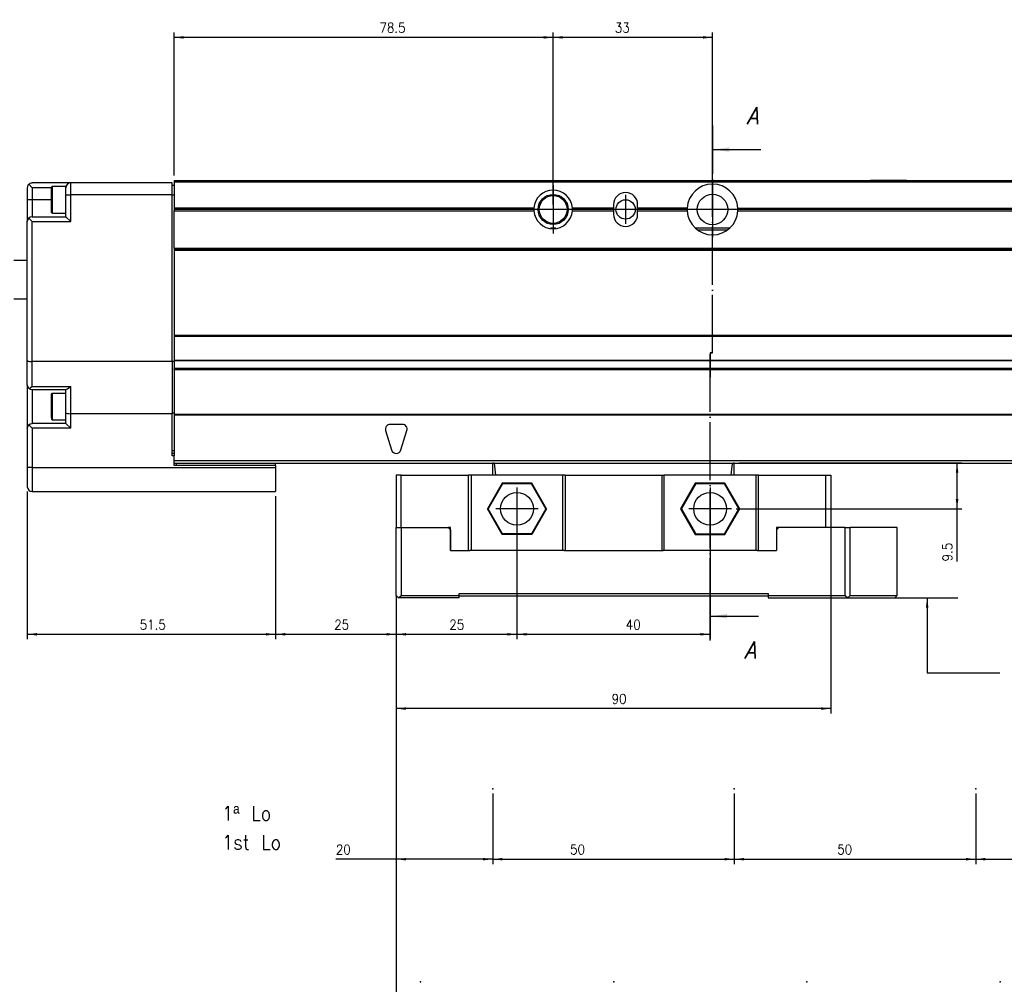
# Model space of a CAD drawing. Header units: inches. Extents: x -381 to 20045, y -418 to 176.
# Tile 3 of 38: x -255 to -51, y -252 to -52. Entities that reach past the tile are written whole.
import ezdxf

# ---------------------------------------------------------------- set-up
doc = ezdxf.new("R2010")
doc.units = ezdxf.units.IN
doc.linetypes.add('DOT_CENTER', pattern=[14, 12, -1, 0, -1])
doc.layers.add('1', color=7, linetype='Continuous')
doc.styles.add('CONVERTER_11', font='txt.shx', dxfattribs={"width": 0.9, "oblique": 15})
doc.styles.add('CONVERTER_12', font='txt.shx', dxfattribs={"width": 0.9})
doc.dimstyles.new('ME10_DIM_19', dxfattribs={"dimtxt": 2, "dimasz": 2, "dimexe": 1, "dimexo": 1, "dimgap": 1, "dimtad": 1, "dimdsep": 46, "dimtxsty": 'CONVERTER_12', "dimsah": 1, "dimcen": 0.09, "dimclrd": 2, "dimclre": 2, "dimclrt": 2, "dimadec": 0, "dimazin": 0, "dimtfac": 1, "dimtdec": 4, "dimtix": 1, "dimtmove": 0, "dimatfit": 3, "dimfxl": 1, "dimtolj": 1, "dimtzin": 0, "dimarcsym": 0})
doc.dimstyles.new('ME10_DIM_20', dxfattribs={"dimtxt": 2, "dimasz": 2, "dimexe": 1, "dimexo": 1, "dimgap": 1, "dimtad": 1, "dimdsep": 46, "dimtxsty": 'CONVERTER_12', "dimsah": 1, "dimcen": 0.09, "dimclrd": 2, "dimclre": 2, "dimclrt": 2, "dimadec": 0, "dimazin": 0, "dimtfac": 1, "dimtdec": 4, "dimtix": 1, "dimtmove": 0, "dimatfit": 3, "dimfxl": 1, "dimtolj": 1, "dimtzin": 0, "dimarcsym": 0})
doc.dimstyles.new('ME10_DIM_23', dxfattribs={"dimtxt": 2, "dimasz": 2, "dimexe": 1, "dimexo": 1, "dimgap": 1, "dimtad": 1, "dimdsep": 46, "dimtxsty": 'CONVERTER_12', "dimsah": 1, "dimcen": 0.09, "dimclrd": 2, "dimclre": 2, "dimclrt": 2, "dimadec": 0, "dimazin": 0, "dimtfac": 1, "dimtdec": 4, "dimtix": 1, "dimtmove": 0, "dimatfit": 3, "dimfxl": 1, "dimtolj": 1, "dimtzin": 0, "dimarcsym": 0})
doc.dimstyles.new('ME10_DIM_24', dxfattribs={"dimtxt": 2, "dimasz": 2, "dimexe": 1, "dimexo": 1, "dimgap": 1, "dimtad": 1, "dimdsep": 46, "dimtxsty": 'CONVERTER_12', "dimsah": 1, "dimcen": 0.09, "dimclrd": 2, "dimclre": 2, "dimclrt": 2, "dimadec": 0, "dimazin": 0, "dimtfac": 1, "dimtdec": 4, "dimtix": 1, "dimtmove": 0, "dimatfit": 3, "dimfxl": 1, "dimtolj": 1, "dimtzin": 0, "dimarcsym": 0})
doc.dimstyles.new('ME10_DIM_25', dxfattribs={"dimtxt": 2, "dimasz": 2, "dimexe": 1, "dimexo": 1, "dimgap": 1, "dimtad": 1, "dimdsep": 46, "dimtxsty": 'CONVERTER_12', "dimsah": 1, "dimcen": 0.09, "dimclrd": 2, "dimclre": 2, "dimclrt": 2, "dimadec": 0, "dimazin": 0, "dimtfac": 1, "dimtdec": 4, "dimtix": 1, "dimtmove": 0, "dimatfit": 3, "dimfxl": 1, "dimtolj": 1, "dimtzin": 0, "dimarcsym": 0})
doc.dimstyles.new('ME10_DIM_33', dxfattribs={"dimtxt": 2, "dimasz": 2, "dimexe": 1, "dimexo": 1, "dimgap": 1, "dimtad": 1, "dimdsep": 46, "dimtxsty": 'CONVERTER_12', "dimsah": 1, "dimcen": 0.09, "dimclrd": 2, "dimclre": 2, "dimclrt": 2, "dimadec": 0, "dimazin": 0, "dimtfac": 1, "dimtdec": 4, "dimtix": 1, "dimtmove": 0, "dimatfit": 3, "dimfxl": 1, "dimtolj": 1, "dimtzin": 0, "dimarcsym": 0})
doc.dimstyles.new('ME10_DIM_34', dxfattribs={"dimtxt": 2, "dimasz": 2, "dimexe": 1, "dimexo": 1, "dimgap": 1, "dimtad": 1, "dimdsep": 46, "dimtxsty": 'CONVERTER_12', "dimsah": 1, "dimcen": 0.09, "dimclrd": 2, "dimclre": 2, "dimclrt": 2, "dimadec": 0, "dimazin": 0, "dimtfac": 1, "dimtdec": 4, "dimtix": 1, "dimtmove": 0, "dimatfit": 3, "dimfxl": 1, "dimtolj": 1, "dimtzin": 0, "dimarcsym": 0})
doc.dimstyles.new('ME10_DIM_39', dxfattribs={"dimtxt": 2, "dimasz": 2, "dimexe": 1, "dimexo": 1, "dimgap": 1, "dimtad": 1, "dimdsep": 46, "dimtxsty": 'CONVERTER_12', "dimsah": 1, "dimcen": 0.09, "dimclrd": 2, "dimclre": 2, "dimclrt": 2, "dimadec": 0, "dimazin": 0, "dimtfac": 1, "dimtdec": 4, "dimtix": 1, "dimtmove": 0, "dimatfit": 3, "dimfxl": 1, "dimtolj": 1, "dimtzin": 0, "dimarcsym": 0})
doc.dimstyles.new('ME10_DIM_41', dxfattribs={"dimtxt": 2, "dimasz": 2, "dimexe": 1, "dimexo": 1, "dimgap": 1, "dimtad": 1, "dimdsep": 46, "dimtxsty": 'CONVERTER_12', "dimsah": 1, "dimcen": 0.09, "dimclrd": 2, "dimclre": 2, "dimclrt": 2, "dimadec": 0, "dimazin": 0, "dimtfac": 1, "dimtdec": 4, "dimtix": 1, "dimtmove": 0, "dimatfit": 3, "dimfxl": 1, "dimtolj": 1, "dimtzin": 0, "dimarcsym": 0})
doc.dimstyles.new('ME10_DIM_42', dxfattribs={"dimtxt": 2, "dimasz": 2, "dimexe": 1, "dimexo": 1, "dimgap": 1, "dimtad": 1, "dimdsep": 46, "dimtxsty": 'CONVERTER_12', "dimsah": 1, "dimcen": 0.09, "dimclrd": 2, "dimclre": 2, "dimclrt": 2, "dimadec": 0, "dimazin": 0, "dimtfac": 1, "dimtdec": 4, "dimtix": 1, "dimtmove": 0, "dimatfit": 3, "dimfxl": 1, "dimtolj": 1, "dimtzin": 0, "dimarcsym": 0})
doc.dimstyles.new('ME10_DIM_43', dxfattribs={"dimtxt": 2, "dimasz": 2, "dimexe": 1, "dimexo": 1, "dimgap": 1, "dimtad": 1, "dimdsep": 46, "dimtxsty": 'CONVERTER_12', "dimsah": 1, "dimcen": 0.09, "dimclrd": 2, "dimclre": 2, "dimclrt": 2, "dimadec": 0, "dimazin": 0, "dimtfac": 1, "dimtdec": 4, "dimtix": 1, "dimtmove": 0, "dimatfit": 3, "dimfxl": 1, "dimtolj": 1, "dimtzin": 0, "dimarcsym": 0})
doc.dimstyles.new('ME10_DIM_44', dxfattribs={"dimtxt": 2, "dimasz": 2, "dimexe": 1, "dimexo": 1, "dimgap": 1, "dimtad": 1, "dimdsep": 46, "dimtxsty": 'CONVERTER_12', "dimsah": 1, "dimcen": 0.09, "dimclrd": 2, "dimclre": 2, "dimclrt": 2, "dimadec": 0, "dimazin": 0, "dimtfac": 1, "dimtdec": 4, "dimtix": 1, "dimtmove": 0, "dimatfit": 3, "dimfxl": 1, "dimtolj": 1, "dimtzin": 0, "dimarcsym": 0})
doc.dimstyles.get("Standard").update_dxf_attribs({"dimtxt": 0.18, "dimasz": 0.18, "dimexe": 0.18, "dimexo": 0.0625, "dimgap": 0.09, "dimtad": 0, "dimtih": 1, "dimtoh": 1, "dimdec": 4, "dimzin": 0, "dimdsep": 46, "dimtxsty": 'Standard', "dimcen": 0.09, "dimadec": 0, "dimazin": 0, "dimtfac": 1, "dimtdec": 4, "dimtofl": 0, "dimtmove": 0, "dimatfit": 3, "dimfxl": 1, "dimtolj": 1, "dimtzin": 0, "dimarcsym": 0})

# ---------------------------------------------------------------- blocks, each defined once
blk = doc.blocks.new('Modulo_izq__L-KT___10', base_point=(-257.09, -149.93))
at = {"color": 7, "linetype": 'Continuous'}
for p, q in [((-223.04, -85.53), (-223.04, -85.78)), ((-223.04, -85.53), (-44.48, -85.53)), ((-78.79, -85.53), (-78.74, -85.48)), ((-78.74, -85.48), (-71.34, -85.48)), ((-71.29, -85.53), (-71.34, -85.48)), ((-253.43, -86.92), (-253.44, -87.03)), ((-253.44, -87.03), (-253.44, -89.53)), ((-253.39, -86.72), (-253.43, -86.92)), ((-253.36, -86.65), (-253.39, -86.72)), ((-253.3, -86.53), (-253.36, -86.65)), ((-253.18, -86.36), (-253.3, -86.53)), ((-253.14, -86.32), (-253.18, -86.36)), ((-253.14, -86.32), (-253.02, -86.22)), ((-252.44, -87.03), (-253.14, -86.32)), ((-253.02, -86.22), (-252.84, -86.11)), ((-252.84, -86.11), (-252.82, -86.1)), ((-252.82, -86.1), (-252.64, -86.05)), ((-252.64, -86.05), (-252.44, -86.03)), ((-244.44, -86.03), (-252.44, -86.03)), ((-252.44, -87.03), (-252.44, -89.53)), ((-248.44, -87.03), (-252.44, -87.03)), ((-248.41, -86.88), (-248.44, -86.98)), ((-248.44, -91.88), (-248.44, -86.98)), ((-248.3, -86.79), (-248.41, -86.88)), ((-248.24, -86.78), (-248.3, -86.79)), ((-245.44, -86.78), (-248.24, -86.78)), ((-248.24, -90.58), (-248.24, -86.78)), ((-245.44, -87.03), (-245.44, -86.78)), ((-245.44, -88.53), (-245.44, -87.03)), ((-244.44, -88.53), (-244.44, -86.03)), ((-223.44, -86.03), (-244.44, -86.03)), ((-223.44, -88.53), (-223.44, -86.03)), ((-223.44, -86.53), (-223.04, -86.53)), ((-223.04, -85.78), (-223.04, -91.23)), ((-223.04, -85.78), (-44.65, -85.78)), ((-252.44, -89.53), (-253.44, -89.53)), ((-253.44, -89.53), (-253.44, -93.96)), ((-248.44, -89.53), (-252.44, -89.53)), ((-252.44, -89.53), (-252.44, -93.03)), ((-245.44, -93.03), (-245.44, -88.53)), ((-245.44, -88.53), (-244.44, -88.53)), ((-244.44, -94.03), (-244.44, -88.53)), ((-223.44, -88.53), (-244.44, -88.53)), ((-223.44, -88.53), (-223.04, -88.53)), ((-223.44, -123.03), (-223.44, -88.53)), ((-248.24, -92.28), (-248.24, -90.58)), ((-148.53, -91.23), (-223.04, -91.23)), ((-223.04, -91.23), (-223.04, -91.53)), ((-148.54, -91.53), (-223.04, -91.53)), ((-223.04, -91.53), (-223.04, -91.83)), ((-148.53, -91.23), (-148.54, -91.53)), ((-148.54, -91.53), (-148.53, -91.83)), ((-132.04, -91.23), (-140.55, -91.23)), ((-140.54, -91.53), (-140.55, -91.23)), ((-140.55, -91.83), (-140.54, -91.53)), ((-132.04, -91.53), (-140.54, -91.53)), ((-132.04, -90.53), (-132.04, -91.23)), ((-132.04, -91.23), (-132.04, -91.53)), ((-132.04, -91.53), (-132.04, -91.83)), ((-127.04, -91.23), (-127.04, -90.53)), ((-116.78, -91.23), (-127.04, -91.23)), ((-127.04, -91.53), (-127.04, -91.23)), ((-116.79, -91.53), (-127.04, -91.53)), ((-127.04, -91.83), (-127.04, -91.53)), ((-116.78, -91.23), (-116.79, -91.53)), ((-116.79, -91.53), (-116.78, -91.83)), ((-106.29, -91.53), (-106.29, -91.23)), ((-106.29, -91.23), (-44.28, -91.23)), ((-106.29, -91.83), (-106.29, -91.53)), ((-44.48, -91.53), (-106.29, -91.53)), ((-253.39, -93.72), (-253.43, -93.92)), ((-253.36, -93.65), (-253.39, -93.72)), ((-253.3, -93.53), (-253.36, -93.65)), ((-253.18, -93.36), (-253.3, -93.53)), ((-253.14, -93.32), (-253.18, -93.36)), ((-252.82, -93.1), (-253.14, -93.32)), ((-253.14, -93.32), (-252.44, -94.03)), ((-253.03, -93.24), (-253.08, -93.26)), ((-252.44, -93.03), (-252.82, -93.1)), ((-252.44, -93.03), (-245.44, -93.03)), ((-248.41, -92.18), (-248.44, -91.88)), ((-248.3, -92.27), (-248.41, -92.18)), ((-248.24, -92.28), (-248.3, -92.27)), ((-248.24, -92.28), (-245.44, -92.28)), ((-245.44, -93.03), (-244.44, -94.03)), ((-223.04, -91.83), (-148.53, -91.83)), ((-223.04, -99.53), (-223.04, -91.83)), ((-140.55, -91.83), (-132.04, -91.83)), ((-132.04, -91.83), (-132.04, -92.53)), ((-127.04, -91.83), (-116.78, -91.83)), ((-127.04, -92.53), (-127.04, -91.83)), ((-106.29, -91.83), (-44.68, -91.83)), ((-253.44, -93.96), (-253.42, -93.85)), ((-253.43, -93.92), (-253.44, -94.03)), ((-253.44, -122.84), (-253.44, -94.03)), ((-252.44, -123.03), (-252.44, -94.03)), ((-252.44, -94.03), (-244.44, -94.03)), ((-143.97, -95.43), (-145.1, -95.43)), ((-108.06, -95.43), (-115.01, -95.43)), ((-114.6, -95.73), (-108.47, -95.73)), ((-223.04, -99.53), (-223.04, -99.78)), ((-223.04, -99.53), (-45.78, -99.53)), ((-223.04, -99.78), (-223.04, -100.03)), ((-223.04, -99.78), (-45.61, -99.78)), ((-223.04, -100.03), (-223.04, -117.53)), ((-45.44, -100.03), (-223.04, -100.03)), ((-256.26, -102.03), (-253.44, -102.03)), ((-256.26, -110.03), (-253.44, -110.03)), ((-223.04, -117.53), (-223.04, -117.78)), ((-223.04, -117.53), (-45.78, -117.53)), ((-223.04, -117.78), (-223.04, -122.73)), ((-223.04, -117.78), (-45.61, -117.78)), ((-253.44, -127.83), (-253.44, -122.84)), ((-253.44, -122.84), (-253.43, -122.86)), ((-253.43, -122.86), (-253.39, -122.9)), ((-253.39, -122.9), (-253.36, -122.91)), ((-253.36, -122.91), (-253.3, -122.93)), ((-253.3, -122.93), (-253.18, -122.97)), ((-253.18, -122.97), (-253.14, -122.97)), ((-253.14, -122.97), (-253.02, -122.99)), ((-253.02, -122.99), (-252.84, -123.01)), ((-252.84, -123.01), (-252.82, -123.01)), ((-252.82, -123.01), (-252.64, -123.02)), ((-252.64, -123.02), (-252.44, -123.03)), ((-252.44, -128.19), (-252.44, -123.03)), ((-223.44, -123.03), (-252.44, -123.03)), ((-223.44, -122.93), (-223.04, -122.93)), ((-223.44, -123.03), (-223.44, -133.83)), ((-223.04, -122.73), (-223.04, -122.82)), ((-223.04, -122.73), (-45.28, -122.73)), ((-223.04, -122.82), (-223.04, -124.37)), ((-223.04, -122.82), (-45.34, -122.82)), ((-223.04, -124.37), (-223.04, -124.53)), ((-223.04, -124.37), (-45.22, -124.37)), ((-45.11, -124.53), (-223.04, -124.53)), ((-223.04, -124.54), (-223.04, -124.53)), ((-223.04, -124.65), (-223.04, -124.54)), ((-223.04, -124.65), (-223.04, -134.02)), ((-223.04, -124.65), (-45.03, -124.65)), ((-253.44, -127.83), (-253.44, -136.82)), ((-253.36, -128.21), (-253.44, -127.83)), ((-253.14, -128.53), (-253.36, -128.21)), ((-252.46, -128.21), (-252.82, -128.52)), ((-252.44, -128.19), (-252.46, -128.21)), ((-252.44, -128.19), (-244.44, -128.19)), ((-244.46, -128.21), (-244.82, -128.52)), ((-244.44, -128.19), (-244.46, -128.21)), ((-244.44, -133.83), (-244.44, -128.19)), ((-253, -128.65), (-253.14, -128.53)), ((-252.84, -128.53), (-253, -128.65)), ((-253, -128.65), (-252.82, -128.75)), ((-252.82, -128.52), (-252.84, -128.53)), ((-252.82, -128.75), (-252.44, -128.83)), ((-252.44, -128.83), (-252.44, -135.83)), ((-252.44, -128.83), (-245.37, -128.83)), ((-248.44, -129.78), (-248.41, -129.68)), ((-248.44, -133.3), (-248.44, -129.78)), ((-248.41, -129.68), (-248.3, -129.59)), ((-248.3, -129.59), (-248.24, -129.58)), ((-248.24, -129.58), (-245.44, -129.58)), ((-248.24, -133.38), (-248.24, -129.58)), ((-245.44, -133.64), (-245.44, -128.83)), ((-245.16, -128.75), (-245.37, -128.83)), ((-245.14, -128.74), (-245.16, -128.75)), ((-244.84, -128.53), (-245.14, -128.74)), ((-244.82, -128.52), (-244.84, -128.53)), ((-248.44, -134.68), (-248.44, -133.3)), ((-248.24, -135.08), (-248.24, -133.38)), ((-245.44, -133.64), (-245.36, -133.71)), ((-245.44, -135.83), (-245.44, -133.64)), ((-245.36, -133.71), (-245.14, -133.77)), ((-245.14, -133.77), (-244.82, -133.81)), ((-244.82, -133.81), (-244.44, -133.83)), ((-223.44, -133.83), (-244.44, -133.83)), ((-244.44, -136.83), (-244.44, -133.83)), ((-223.04, -133.73), (-223.44, -133.73)), ((-223.44, -142.53), (-223.44, -133.83)), ((-223.04, -134.02), (-223.04, -134.11)), ((-44.81, -134.02), (-223.04, -134.02)), ((-223.04, -134.11), (-223.04, -142.53)), ((-44.87, -134.11), (-223.04, -134.11)), ((-253.44, -136.83), (-253.36, -136.45)), ((-253.36, -136.45), (-253.14, -136.12)), ((-253.14, -136.12), (-252.82, -135.9)), ((-252.44, -136.83), (-253.14, -136.12)), ((-252.82, -135.9), (-252.44, -135.83)), ((-245.44, -135.83), (-252.44, -135.83)), ((-248.44, -134.68), (-248.41, -134.98)), ((-248.41, -134.98), (-248.3, -135.07)), ((-248.3, -135.07), (-248.24, -135.08)), ((-248.24, -135.08), (-245.44, -135.08)), ((-245.44, -135.83), (-244.44, -136.83)), ((-175.79, -136.03), (-178.29, -136.03)), ((-253.42, -136.65), (-253.44, -136.82)), ((-253.44, -136.83), (-253.44, -144.93)), ((-252.44, -136.83), (-252.44, -144.93)), ((-244.44, -136.83), (-252.44, -136.83)), ((-179.24, -137.32), (-177.99, -141.32)), ((-176.08, -141.32), (-174.83, -137.32)), ((-223.04, -141.53), (-223.44, -141.53)), ((-223.04, -142.03), (-223.44, -142.03)), ((-223.04, -142.53), (-223.44, -142.53)), ((-223.04, -144.53), (-223.04, -142.53)), ((-223.04, -143.53), (-44.44, -143.53)), ((-223.04, -144.03), (-44.11, -144.03)), ((-202.04, -144.53), (-223.04, -144.53)), ((-222.64, -144.03), (-222.64, -144.53)), ((-202.04, -144.53), (-202.04, -144.03)), ((-202.04, -144.53), (-202.04, -144.93)), ((-253.44, -144.93), (-253.44, -148.93)), ((-252.44, -144.93), (-253.44, -144.93)), ((-252.44, -144.93), (-252.44, -149.93)), ((-252.44, -144.93), (-202.04, -144.93)), ((-202.04, -144.93), (-202.04, -149.93)), ((-252.44, -149.93), (-202.04, -149.93))]:
    blk.add_line(p, q, dxfattribs=at)
for centre, radius in [((-144.54, -91.53), 3.12), ((-144.54, -91.53), 2.88), ((-129.54, -91.53), 2), ((-111.54, -91.53), 3.15)]:
    blk.add_circle(centre, radius, dxfattribs=at)
for centre, radius, start, end in [((-244.44, -87.03), 1, 90, 180), ((-144.54, -91.53), 4, 4.3012, 175.6988), ((-111.54, -91.53), 5.25, 3.2758, 176.7242), ((-129.54, -90.53), 2.5, 0, 180), ((-144.54, -91.53), 4, 184.3012, 355.6988), ((-129.54, -92.53), 2.5, 180, 0), ((-111.54, -91.53), 5.25, 183.2758, 356.7242), ((-178.29, -137.03), 1, 90, 197.354), ((-175.79, -137.03), 1, 342.646, 90), ((-177.04, -141.03), 1, 197.354, 342.646), ((-252.44, -148.93), 1, 180, 270)]:
    blk.add_arc(centre, radius, start, end, dxfattribs=at)
at = {"layer": '1', "color": 2, "linetype": 'DOT_CENTER'}
for p, q in [((-111.54, -85.28), (-111.54, -97.78)), ((-144.54, -86.53), (-144.54, -96.53)), ((-144.54, -87.4), (-144.54, -95.65)), ((-111.54, -87.38), (-111.54, -95.68)), ((-129.54, -88.53), (-129.54, -94.53)), ((-139.54, -91.53), (-149.54, -91.53)), ((-140.41, -91.53), (-148.66, -91.53)), ((-126.54, -91.53), (-132.54, -91.53)), ((-105.29, -91.53), (-117.79, -91.53)), ((-107.39, -91.53), (-115.69, -91.53))]:
    blk.add_line(p, q, dxfattribs=at)
blk = doc.blocks.new('CABEZA__12', base_point=(-177.04, -171.97))
at = {"color": 7, "linetype": 'Continuous'}
for p, q in [((-157.04, -144.67), (-157.04, -144.03)), ((-157.04, -146.53), (-157.04, -144.67)), ((-157.01, -144.03), (-157.03, -144.03)), ((-156.95, -144.04), (-157.01, -144.03)), ((-156.86, -144.04), (-156.95, -144.04)), ((-156.84, -144.03), (-156.86, -144.04)), ((-156.79, -144.03), (-156.84, -144.03)), ((-156.63, -144.67), (-156.71, -144.03)), ((-156.39, -146.53), (-156.63, -144.67)), ((-107.68, -146.53), (-107.44, -144.67)), ((-107.44, -144.67), (-107.36, -144.03)), ((-107.23, -144.03), (-107.28, -144.03)), ((-107.21, -144.04), (-107.23, -144.03)), ((-107.13, -144.04), (-107.21, -144.04)), ((-107.06, -144.03), (-107.13, -144.04)), ((-107.05, -144.03), (-107.06, -144.03)), ((-107.04, -144.67), (-107.04, -144.03)), ((-107.04, -146.53), (-107.04, -144.67)), ((-177.04, -146.53), (-177.04, -157.37)), ((-176.04, -146.53), (-177.04, -146.53)), ((-176.04, -157.37), (-176.04, -146.53)), ((-176.04, -146.53), (-162.04, -146.53)), ((-162.04, -162.17), (-162.04, -146.53)), ((-161.54, -146.53), (-162.04, -146.53)), ((-161.54, -146.53), (-161.54, -162.17)), ((-142.54, -146.53), (-161.54, -146.53)), ((-142.54, -162.17), (-142.54, -146.53)), ((-142.04, -146.53), (-142.54, -146.53)), ((-142.04, -146.53), (-142.04, -162.17)), ((-142.04, -146.53), (-122.04, -146.53)), ((-122.04, -146.53), (-122.04, -162.17)), ((-122.04, -146.53), (-121.54, -146.53)), ((-121.54, -162.17), (-121.54, -146.53)), ((-102.54, -146.53), (-121.54, -146.53)), ((-102.54, -146.53), (-102.54, -162.17)), ((-102.04, -146.53), (-102.54, -146.53)), ((-102.04, -162.17), (-102.04, -146.53)), ((-102.04, -146.53), (-88.04, -146.53)), ((-88.04, -157.37), (-88.04, -146.53)), ((-88.04, -146.53), (-87.04, -146.53)), ((-87.04, -146.53), (-87.04, -157.37)), ((-155.1, -148.22), (-158.16, -153.52)), ((-155.01, -148.37), (-157.98, -153.52)), ((-155.01, -148.37), (-155.1, -148.22)), ((-148.97, -148.22), (-155.1, -148.22)), ((-149.06, -148.37), (-155.01, -148.37)), ((-149.06, -148.37), (-148.97, -148.22)), ((-146.09, -153.52), (-149.06, -148.37)), ((-145.91, -153.52), (-148.97, -148.22)), ((-115.1, -148.22), (-118.16, -153.52)), ((-115.01, -148.37), (-117.98, -153.52)), ((-115.01, -148.37), (-115.1, -148.22)), ((-108.97, -148.22), (-115.1, -148.22)), ((-109.06, -148.37), (-115.01, -148.37)), ((-109.06, -148.37), (-108.97, -148.22)), ((-106.09, -153.52), (-109.06, -148.37)), ((-105.91, -153.52), (-108.97, -148.22)), ((-157.98, -153.52), (-158.16, -153.52)), ((-155.1, -158.83), (-158.16, -153.52)), ((-155.01, -158.67), (-157.98, -153.52)), ((-146.09, -153.52), (-149.06, -158.67)), ((-145.91, -153.52), (-148.97, -158.83)), ((-146.09, -153.52), (-145.91, -153.52)), ((-118.16, -153.52), (-115.1, -158.83)), ((-117.98, -153.52), (-118.16, -153.52)), ((-117.98, -153.52), (-115.01, -158.67)), ((-109.06, -158.67), (-106.09, -153.52)), ((-108.97, -158.83), (-105.91, -153.52)), ((-106.09, -153.52), (-105.91, -153.52)), ((-177.04, -171.47), (-177.04, -157.37)), ((-177.04, -157.37), (-176.04, -157.37)), ((-176.04, -157.37), (-176.04, -171.47)), ((-176.04, -157.37), (-166.29, -157.37)), ((-165.79, -157.37), (-166.29, -157.37)), ((-165.79, -157.87), (-166.29, -157.37)), ((-165.79, -162.17), (-165.79, -157.37)), ((-165.79, -157.87), (-165.79, -162.17)), ((-155.1, -158.83), (-155.01, -158.67)), ((-148.97, -158.83), (-155.1, -158.83)), ((-149.06, -158.67), (-155.01, -158.67)), ((-148.97, -158.83), (-149.06, -158.67)), ((-115.01, -158.67), (-115.1, -158.83)), ((-115.1, -158.83), (-108.97, -158.83)), ((-115.01, -158.67), (-109.06, -158.67)), ((-109.06, -158.67), (-108.97, -158.83)), ((-97.79, -157.37), (-98.29, -157.87)), ((-98.29, -157.37), (-98.29, -157.87)), ((-97.79, -157.37), (-98.29, -157.37)), ((-98.29, -157.87), (-98.29, -162.17)), ((-84.04, -157.37), (-97.79, -157.37)), ((-84.04, -171.47), (-84.04, -157.37)), ((-84.04, -157.37), (-83.04, -157.37)), ((-83.04, -171.47), (-83.04, -157.37)), ((-73.29, -157.37), (-83.04, -157.37)), ((-73.29, -171.47), (-73.29, -157.37)), ((-165.79, -162.17), (-161.79, -162.17)), ((-161.54, -162.17), (-161.79, -162.17)), ((-142.54, -162.17), (-161.54, -162.17)), ((-142.29, -162.17), (-142.54, -162.17)), ((-142.29, -162.17), (-121.79, -162.17)), ((-121.54, -162.17), (-121.79, -162.17)), ((-102.54, -162.17), (-121.54, -162.17)), ((-102.29, -162.17), (-102.54, -162.17)), ((-102.29, -162.17), (-98.29, -162.17)), ((-164.04, -171.47), (-164.04, -171.07)), ((-164.04, -171.07), (-100.04, -171.07)), ((-100.04, -171.07), (-100.04, -171.47)), ((-177.04, -171.47), (-176.54, -171.97)), ((-176.54, -171.97), (-176.04, -171.47)), ((-164.04, -171.97), (-176.54, -171.97)), ((-176.04, -171.47), (-164.04, -171.47)), ((-164.04, -171.97), (-164.04, -171.47)), ((-100.04, -171.57), (-164.04, -171.57)), ((-100.04, -171.47), (-84.04, -171.47)), ((-100.04, -171.47), (-100.04, -171.97)), ((-100.04, -171.97), (-83.54, -171.97)), ((-84.04, -171.47), (-83.54, -171.97)), ((-83.04, -171.47), (-83.54, -171.97)), ((-83.54, -171.97), (-73.79, -171.97)), ((-83.04, -171.47), (-73.29, -171.47)), ((-73.29, -171.47), (-73.79, -171.97))]:
    blk.add_line(p, q, dxfattribs=at)
for centre in [(-152.04, -153.52), (-112.04, -153.52)]:
    blk.add_circle(centre, 3.4, dxfattribs=at)
at = {"layer": '1', "color": 2, "linetype": 'DOT_CENTER'}
for p, q in [((-152.04, -149.12), (-152.04, -157.92)), ((-112.04, -149.12), (-112.04, -157.92)), ((-147.64, -153.52), (-156.44, -153.52)), ((-107.64, -153.52), (-116.44, -153.52))]:
    blk.add_line(p, q, dxfattribs=at)
blk = doc.blocks.new('L-190__14', base_point=(-257.09, -171.97))
for name, p in [('Modulo_izq__L-KT___10', (-257.09, -149.93)), ('CABEZA__12', (-177.04, -171.97))]:
    blk.add_blockref(name, p)
blk = doc.blocks.new('*D105')
at = {"layer": '1', "color": 2, "linetype": 'Continuous'}
for p, q in [((-87.04, -147.53), (-87.04, -195.88)), ((-177.04, -172.47), (-177.04, -195.88)), ((-87.04, -194.88), (-177.04, -194.88))]:
    blk.add_line(p, q, dxfattribs=at)
at = {"layer": '1', "color": 2}
for points in [[(-175.04, -194.62), (-175.04, -195.14), (-177.04, -194.88)], [(-89.04, -195.14), (-89.04, -194.62), (-87.04, -194.88)]]:
    blk.add_solid(points, dxfattribs=at)
at = {"layer": '1', "color": 2, "insert": (-132.44, -193.88), "char_height": 2, "attachment_point": 7, "rotation": 0.0001, "line_spacing_factor": 0.60024, "style": 'CONVERTER_12'}
blk.add_mtext('90', dxfattribs=at)
blk = doc.blocks.new('*D106')
at = {"layer": '1', "color": 2, "linetype": 'Continuous'}
for p, q in [((-177.04, -212.47), (-177.04, -227.07)), ((-157.04, -212.47), (-157.04, -227.07)), ((-177.04, -226.07), (-189.54, -226.07)), ((-157.04, -226.07), (-177.04, -226.07))]:
    blk.add_line(p, q, dxfattribs=at)
at = {"layer": '1', "color": 2}
for points in [[(-175.04, -225.81), (-175.04, -226.33), (-177.04, -226.07)], [(-159.04, -226.33), (-159.04, -225.81), (-157.04, -226.07)]]:
    blk.add_solid(points, dxfattribs=at)
at = {"layer": '1', "color": 2, "insert": (-189.54, -225.07), "char_height": 2, "attachment_point": 7, "rotation": 0.0001, "line_spacing_factor": 0.60024, "style": 'CONVERTER_12'}
blk.add_mtext('20', dxfattribs=at)
blk = doc.blocks.new('*D107')
at = {"layer": '1', "color": 2, "linetype": 'Continuous'}
for p, q in [((-177.04, -172.47), (-177.04, -317.01)), ((-202.04, -316.01), (-177.04, -316.01))]:
    blk.add_line(p, q, dxfattribs=at)
at = {"layer": '1', "color": 2}
blk.add_solid([(-179.04, -316.27), (-179.04, -315.74), (-177.04, -316.01)], dxfattribs=at)
at = {"layer": '1', "color": 2, "insert": (-192.32, -315.01), "char_height": 2, "attachment_point": 7, "rotation": 0.0001, "line_spacing_factor": 0.60024, "style": 'CONVERTER_12'}
blk.add_mtext('\\C2;P=\\C2;40', dxfattribs=at)
blk = doc.blocks.new('*D110')
at = {"layer": '1', "color": 2, "linetype": 'Continuous'}
for p, q in [((-157.04, -212.47), (-157.04, -227.07)), ((-107.04, -212.47), (-107.04, -227.07)), ((-157.04, -226.07), (-107.04, -226.07))]:
    blk.add_line(p, q, dxfattribs=at)
at = {"layer": '1', "color": 2}
for points in [[(-155.04, -225.81), (-155.04, -226.33), (-157.04, -226.07)], [(-109.04, -226.33), (-109.04, -225.81), (-107.04, -226.07)]]:
    blk.add_solid(points, dxfattribs=at)
at = {"layer": '1', "color": 2, "insert": (-141.04, -225.07), "char_height": 2, "attachment_point": 7, "rotation": 0.0001, "line_spacing_factor": 0.60024, "style": 'CONVERTER_12'}
blk.add_mtext('50', dxfattribs=at)
blk = doc.blocks.new('*D111')
at = {"layer": '1', "color": 2, "linetype": 'Continuous'}
for p, q in [((-107.04, -212.47), (-107.04, -227.07)), ((-57.04, -212.47), (-57.04, -227.07)), ((-107.04, -226.07), (-57.04, -226.07))]:
    blk.add_line(p, q, dxfattribs=at)
at = {"layer": '1', "color": 2}
for points in [[(-105.04, -225.81), (-105.04, -226.33), (-107.04, -226.07)], [(-59.04, -226.33), (-59.04, -225.81), (-57.04, -226.07)]]:
    blk.add_solid(points, dxfattribs=at)
at = {"layer": '1', "color": 2, "insert": (-85.71, -225.07), "char_height": 2, "attachment_point": 7, "rotation": 0.0001, "line_spacing_factor": 0.60024, "style": 'CONVERTER_12'}
blk.add_mtext('50', dxfattribs=at)
blk = doc.blocks.new('*D112')
at = {"layer": '1', "color": 2, "linetype": 'Continuous'}
for p, q in [((-57.04, -212.47), (-57.04, -227.07)), ((-7.04, -212.47), (-7.04, -227.07)), ((-57.04, -226.07), (-7.04, -226.07))]:
    blk.add_line(p, q, dxfattribs=at)
at = {"layer": '1', "color": 2}
for points in [[(-55.04, -225.81), (-55.04, -226.33), (-57.04, -226.07)], [(-9.04, -226.33), (-9.04, -225.81), (-7.04, -226.07)]]:
    blk.add_solid(points, dxfattribs=at)
at = {"layer": '1', "color": 2, "insert": (-35.34, -225.07), "char_height": 2, "attachment_point": 7, "rotation": 0.0001, "line_spacing_factor": 0.60024, "style": 'CONVERTER_12'}
blk.add_mtext('50', dxfattribs=at)
blk = doc.blocks.new('*D120')
at = {"layer": '1', "color": 2, "linetype": 'Continuous'}
for p, q in [((-223.04, -84.53), (-223.04, -54.9)), ((-144.54, -90.53), (-144.54, -54.9)), ((-144.54, -55.9), (-223.04, -55.9))]:
    blk.add_line(p, q, dxfattribs=at)
at = {"layer": '1', "color": 2}
for points in [[(-221.04, -55.64), (-221.04, -56.17), (-223.04, -55.9)], [(-146.54, -56.17), (-146.54, -55.64), (-144.54, -55.9)]]:
    blk.add_solid(points, dxfattribs=at)
at = {"layer": '1', "color": 2, "insert": (-180.51, -54.9), "char_height": 2, "attachment_point": 7, "rotation": 0.0001, "line_spacing_factor": 0.60024, "style": 'CONVERTER_12'}
blk.add_mtext('78.5', dxfattribs=at)
blk = doc.blocks.new('*D121')
at = {"layer": '1', "color": 2, "linetype": 'Continuous'}
for p, q in [((-144.54, -90.53), (-144.54, -54.9)), ((-111.54, -90.53), (-111.54, -54.9)), ((-111.54, -55.9), (-144.54, -55.9))]:
    blk.add_line(p, q, dxfattribs=at)
at = {"layer": '1', "color": 2}
for points in [[(-142.54, -55.64), (-142.54, -56.17), (-144.54, -55.9)], [(-113.54, -56.17), (-113.54, -55.64), (-111.54, -55.9)]]:
    blk.add_solid(points, dxfattribs=at)
at = {"layer": '1', "color": 2, "insert": (-131.77, -54.9), "char_height": 2, "attachment_point": 7, "rotation": 0.0001, "line_spacing_factor": 0.60024, "style": 'CONVERTER_12'}
blk.add_mtext('33', dxfattribs=at)
blk = doc.blocks.new('*D126')
at = {"layer": '1', "color": 2, "linetype": 'Continuous'}
for p, q in [((-106.04, -144.03), (-59.9, -144.03)), ((-60.9, -153.52), (-60.9, -144.03)), ((-106.64, -153.52), (-59.9, -153.52)), ((-60.9, -164.42), (-60.9, -153.52))]:
    blk.add_line(p, q, dxfattribs=at)
at = {"layer": '1', "color": 2}
for points in [[(-60.63, -146.03), (-61.16, -146.03), (-60.9, -144.03)], [(-61.16, -151.52), (-60.63, -151.52), (-60.9, -153.52)]]:
    blk.add_solid(points, dxfattribs=at)
at = {"layer": '1', "color": 2, "insert": (-61.9, -164.42), "char_height": 2, "attachment_point": 7, "rotation": 90, "line_spacing_factor": 0.60024, "style": 'CONVERTER_12'}
blk.add_mtext('9.5', dxfattribs=at)
blk = doc.blocks.new('*D128')
at = {"layer": '1', "color": 2, "linetype": 'Continuous'}
for p, q in [((-152.04, -154.52), (-152.04, -180.5)), ((-112.04, -154.52), (-112.04, -180.5)), ((-152.04, -179.5), (-112.04, -179.5))]:
    blk.add_line(p, q, dxfattribs=at)
at = {"layer": '1', "color": 2}
for points in [[(-150.04, -179.24), (-150.04, -179.76), (-152.04, -179.5)], [(-114.04, -179.76), (-114.04, -179.24), (-112.04, -179.5)]]:
    blk.add_solid(points, dxfattribs=at)
at = {"layer": '1', "color": 2, "insert": (-129.5, -178.5), "char_height": 2, "attachment_point": 7, "rotation": 0.0001, "line_spacing_factor": 0.60024, "style": 'CONVERTER_12'}
blk.add_mtext('40', dxfattribs=at)
blk = doc.blocks.new('*D129')
at = {"layer": '1', "color": 2, "linetype": 'Continuous'}
for p, q in [((-152.04, -158.92), (-152.04, -180.5)), ((-177.04, -172.47), (-177.04, -180.5)), ((-177.04, -179.5), (-152.04, -179.5))]:
    blk.add_line(p, q, dxfattribs=at)
at = {"layer": '1', "color": 2}
for points in [[(-175.04, -179.24), (-175.04, -179.76), (-177.04, -179.5)], [(-154.04, -179.76), (-154.04, -179.24), (-152.04, -179.5)]]:
    blk.add_solid(points, dxfattribs=at)
at = {"layer": '1', "color": 2, "insert": (-166.04, -178.5), "char_height": 2, "attachment_point": 7, "rotation": 0.0001, "line_spacing_factor": 0.60024, "style": 'CONVERTER_12'}
blk.add_mtext('25', dxfattribs=at)
blk = doc.blocks.new('*D130')
at = {"layer": '1', "color": 2, "linetype": 'Continuous'}
for p, q in [((-202.04, -150.93), (-202.04, -180.5)), ((-177.04, -172.47), (-177.04, -180.5)), ((-202.04, -179.5), (-177.04, -179.5))]:
    blk.add_line(p, q, dxfattribs=at)
at = {"layer": '1', "color": 2}
for points in [[(-200.04, -179.24), (-200.04, -179.76), (-202.04, -179.5)], [(-179.04, -179.76), (-179.04, -179.24), (-177.04, -179.5)]]:
    blk.add_solid(points, dxfattribs=at)
at = {"layer": '1', "color": 2, "insert": (-189.89, -178.5), "char_height": 2, "attachment_point": 7, "rotation": 0.0001, "line_spacing_factor": 0.60024, "style": 'CONVERTER_12'}
blk.add_mtext('25', dxfattribs=at)
blk = doc.blocks.new('*D131')
at = {"layer": '1', "color": 2, "linetype": 'Continuous'}
for p, q in [((-253.44, -149.93), (-253.44, -180.5)), ((-202.04, -150.93), (-202.04, -180.5)), ((-253.44, -179.5), (-202.04, -179.5))]:
    blk.add_line(p, q, dxfattribs=at)
at = {"layer": '1', "color": 2}
for points in [[(-251.44, -179.24), (-251.44, -179.76), (-253.44, -179.5)], [(-204.04, -179.76), (-204.04, -179.24), (-202.04, -179.5)]]:
    blk.add_solid(points, dxfattribs=at)
at = {"layer": '1', "color": 2, "insert": (-230.16, -178.5), "char_height": 2, "attachment_point": 7, "rotation": 0.0001, "line_spacing_factor": 0.60024, "style": 'CONVERTER_12'}
blk.add_mtext('51.5', dxfattribs=at)
blk = doc.blocks.new('A-A__5', base_point=(-112.04, -184.52))
at = {"layer": '1', "color": 2, "linetype": 'DOT_CENTER'}
for p, q in [((-111.54, -121.24), (-111.54, -79.14)), ((-112.04, -121.24), (-111.54, -121.24)), ((-112.04, -175.77), (-112.04, -121.24))]:
    blk.add_line(p, q, dxfattribs=at)
at = {"layer": '1', "color": 7}
for points in [[(-108.04, -78.68), (-108.04, -79.6), (-111.54, -79.14)], [(-108.54, -175.31), (-108.54, -176.23), (-112.04, -175.77)]]:
    blk.add_solid(points, dxfattribs=at)
at = {"layer": '1', "color": 7, "char_height": 3.5, "attachment_point": 5, "line_spacing_factor": 1.20048, "style": 'CONVERTER_11'}
for insert in [(-103.29, -72.14), (-103.79, -182.77)]:
    blk.add_mtext('A', dxfattribs=dict(at, insert=insert))
at = {"layer": '1', "color": 7, "linetype": 'Continuous', "has_arrowhead": 0}
for points in [[(-111.54, -74.14), (-111.54, -79.14)], [(-111.54, -79.14), (-111.54, -84.14)], [(-111.54, -79.14), (-101.54, -79.14)], [(-111.54, -121.24), (-111.54, -116.24)], [(-111.54, -121.24), (-112.04, -121.24)], [(-112.04, -121.24), (-111.54, -121.24)], [(-112.04, -121.24), (-112.04, -126.24)], [(-112.04, -175.77), (-112.04, -170.77)], [(-112.04, -180.77), (-112.04, -175.77)], [(-112.04, -175.77), (-102.04, -175.77)]]:
    blk.add_leader(points, dimstyle='Standard', dxfattribs=at)
blk = doc.blocks.new('Alzado1', base_point=(2017.536, -128))
at = {"layer": '1', "color": 7, "linetype": 'Continuous'}
for p, q in [((-177.039, -171.474), (-177.039, -211.474)), ((-76.213, -171.974), (-60.713, -171.974)), ((-177.039, -211.474), (-177.039, -251.474))]:
    blk.add_line(p, q, dxfattribs=at)
at = {"layer": '1', "color": 7}
for p in [(-157.039, -211.474), (-107.039, -211.474), (-57.039, -211.474), (-172.039, -251.474), (-132.001, -251.474), (-92.039, -251.474), (-51.959, -251.474)]:
    blk.add_point(p, dxfattribs=at)
at = {"layer": '1', "color": 2}
blk.add_solid([(-66.83, -173.974), (-67.356, -173.974), (-67.093, -171.974)], dxfattribs=at)
blk.add_blockref('L-190__14', (-257.091, -171.974))
at = {"layer": '1'}
for name, p in [('A-A__5', (-112.036, -184.516)), ('*D107', (0, 0))]:
    blk.add_blockref(name, p, dxfattribs=at)
at = {"layer": '1', "color": 2, "insert": (-213.101, -224.071), "char_height": 3, "attachment_point": 7, "line_spacing_factor": 1.20048, "style": 'CONVERTER_12'}
blk.add_mtext('1ª Lo\\P1st Lo', dxfattribs=at)
at = {"layer": '1'}
for base, p1, p2, dimstyle, picture, middle in [((-144.536, -55.903), (-223.036, -85.526), (-144.536, -91.526), 'ME10_DIM_33', '*D120', (-177.786, -53.903)), ((-111.536, -55.903), (-144.536, -91.526), (-111.536, -91.526), 'ME10_DIM_34', '*D121', (-130.271, -53.903)), ((-87.036, -194.88), (-177.039, -171.474), (-87.036, -146.526), 'ME10_DIM_19', '*D105', (-130.943, -192.88)), ((-202.036, -179.499), (-177.039, -171.474), (-202.036, -149.928), 'ME10_DIM_43', '*D130', (-188.387, -177.499)), ((-152.036, -179.499), (-112.036, -153.524), (-152.036, -153.524), 'ME10_DIM_41', '*D128', (-128.004, -177.499)), ((-177.039, -179.499), (-152.036, -157.924), (-177.039, -171.474), 'ME10_DIM_42', '*D129', (-164.537, -177.499))]:
    dim = blk.add_linear_dim(base=base, p1=p1, p2=p2, dimstyle=dimstyle, dxfattribs=at)
    dim.commit()
    dim.dimension.update_dxf_attribs({"geometry": picture, "text_midpoint": middle, "text_rotation": 0.00014})
dim = blk.add_linear_dim(base=(-60.896, -153.524), p1=(-107.036, -144.026), p2=(-107.636, -153.524), angle=90, dimstyle='ME10_DIM_39', dxfattribs=at)
dim.commit()
dim.dimension.update_dxf_attribs({"geometry": '*D126', "text_midpoint": (-62.896, -162.594), "text_rotation": 90})
dim = blk.add_linear_dim(base=(-253.436, -179.499), p1=(-202.036, -149.928), p2=(-253.436, -148.928), text='51.5', dimstyle='ME10_DIM_44', dxfattribs=at)
dim.commit()
dim.dimension.update_dxf_attribs({"geometry": '*D131', "text_midpoint": (-227.736, -177.499), "text_rotation": 0.00014})
for p1, p2, distance, dimstyle, picture, middle in [((-177.039, -211.474), (-157.039, -211.474), -14.597, 'ME10_DIM_20', '*D106', (-188.039, -224.071)), ((-107.039, -211.474), (-157.039, -211.474), 14.597, 'ME10_DIM_23', '*D110', (-139.544, -224.071)), ((-57.039, -211.474), (-107.039, -211.474), 14.597, 'ME10_DIM_24', '*D111', (-84.207, -224.071)), ((-7.039, -211.474), (-57.039, -211.474), 14.597, 'ME10_DIM_25', '*D112', (-33.835, -224.071))]:
    dim = blk.add_aligned_dim(p1=p1, p2=p2, distance=distance, dimstyle=dimstyle, dxfattribs=at)
    dim.commit()
    dim.dimension.update_dxf_attribs({"geometry": picture, "text_midpoint": middle, "text_rotation": 0.00014})
at = {"layer": '1', "color": 2, "linetype": 'Continuous', "has_arrowhead": 0}
blk.add_leader([(-67.093, -171.974), (-67.093, -187.504), (-52.056, -187.504)], dimstyle='Standard', dxfattribs=at)

msp = doc.modelspace()

# ---------------------------------------------------------------- block references
msp.add_blockref('Alzado1', (2017.54, -128))

doc.saveas('drawing.dxf')
